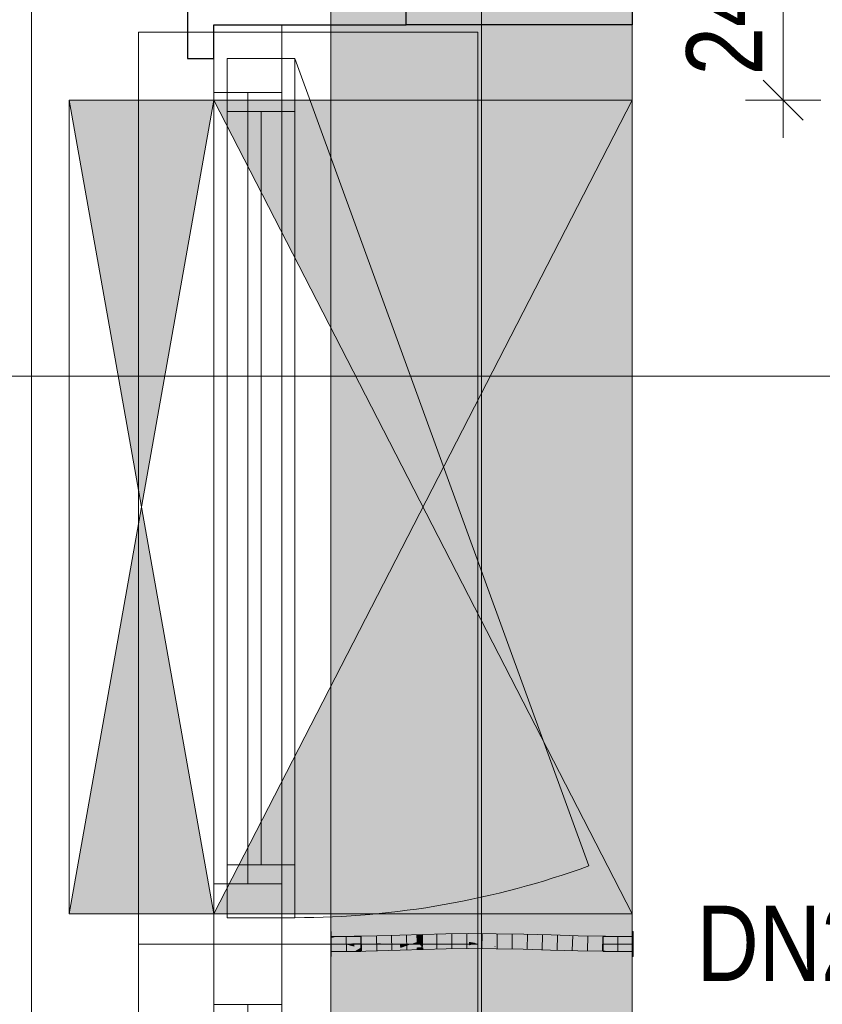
# Model space of a CAD drawing. Extents: x -1920 to 300, y 62 to 656.
# Tile 46 of 60: x -1822 to -1811, y 419 to 432. Entities that reach past the tile are written whole.
import ezdxf
from ezdxf.lldxf.tags import DXFTag

# ---------------------------------------------------------------- set-up
doc = ezdxf.new("R2010")
doc.units = 0
doc.layers.get('0').update_dxf_attribs({"lineweight": 35})
for name, color, linetype, lineweight, true_color in [('30 -33 Aussenwände- 7 Fassade_ Elemente', 7, 'Continuous', 9, 0x00aacc), ('30 -34 Innenwände- 11 Durchbruch', 4, 'Continuous', 9, 0x00ffff), ('30 -35 Decken- 1 Konstruktion-Träger- Stahlbeton', 7, 'grob-A06G9HJG8I', 13, 0x33aa00), ('70 -75 Raumstempel-2 Verweislinie', 1, 'Continuous', 9, 0xff0000), ('70 -76 Bemaßung- 2 Allgemein', 9, 'Continuous', 5, 0x808080), ('E_Leerrohr 20', 7, 'Continuous', 13, 0xcc0099), ('E_Leerrohr 20-Shading', 7, 'Continuous', 13, 0xcc0099)]:
    doc.layers.add(name, color=color, linetype=linetype, lineweight=lineweight, true_color=true_color)
doc.layers.add('70 -71 Achsen- 1 Gebäudeachsen', color=7, linetype='STRICHPUNKT2-A06G9HJF8I', lineweight=18)
doc.layers.add('Detailelementbeschriftung', color=7, linetype='Continuous', lineweight=9)
doc.layers.add('iwb_Schraffur_Unterzug', color=7, linetype='Continuous', lineweight=5, true_color=0xffffcc, plot=False)
doc.styles.get("Standard").update_dxf_attribs({"font": 'ARIALN.TTF'})
tags = doc.linetypes.add('grob-A06G9HJG8I', pattern=[14, 3, -8, 3]).pattern_tags.tags
tags[8:9] = [DXFTag(74, 4), DXFTag(75, 0), DXFTag(340, '0'), DXFTag(46, 0.0), DXFTag(50, 0.0), DXFTag(44, 0.0), DXFTag(45, 0.0)]
tags[6:7] = [DXFTag(74, 4), DXFTag(75, 0), DXFTag(340, '0'), DXFTag(46, 0.0), DXFTag(50, 0.0), DXFTag(44, 0.0), DXFTag(45, 0.0)]
tags[4:5] = [DXFTag(74, 4), DXFTag(75, 0), DXFTag(340, '0'), DXFTag(46, 0.0), DXFTag(50, 0.0), DXFTag(44, 0.0), DXFTag(45, 0.0)]
tags = doc.linetypes.add('STRICHPUNKT2', pattern=[12.7, 6.35, -3.175, 0, -3.175]).pattern_tags.tags
tags[10:11] = [DXFTag(74, 4), DXFTag(75, 0), DXFTag(340, '0'), DXFTag(46, 0.0), DXFTag(50, 0.0), DXFTag(44, 0.0), DXFTag(45, 0.0)]
tags[8:9] = [DXFTag(74, 4), DXFTag(75, 0), DXFTag(340, '0'), DXFTag(46, 0.0), DXFTag(50, 0.0), DXFTag(44, 0.0), DXFTag(45, 0.0)]
tags[6:7] = [DXFTag(74, 4), DXFTag(75, 0), DXFTag(340, '0'), DXFTag(46, 0.0), DXFTag(50, 0.0), DXFTag(44, 0.0), DXFTag(45, 0.0)]
tags[4:5] = [DXFTag(74, 4), DXFTag(75, 0), DXFTag(340, '0'), DXFTag(46, 0.0), DXFTag(50, 0.0), DXFTag(44, 0.0), DXFTag(45, 0.0)]
tags = doc.linetypes.add('STRICHPUNKT2-A06G9HJF8I', pattern=[12.7, 6.35, -3.175, 0, -3.175]).pattern_tags.tags
tags[10:11] = [DXFTag(74, 4), DXFTag(75, 0), DXFTag(340, '0'), DXFTag(46, 0.0), DXFTag(50, 0.0), DXFTag(44, 0.0), DXFTag(45, 0.0)]
tags[8:9] = [DXFTag(74, 4), DXFTag(75, 0), DXFTag(340, '0'), DXFTag(46, 0.0), DXFTag(50, 0.0), DXFTag(44, 0.0), DXFTag(45, 0.0)]
tags[6:7] = [DXFTag(74, 4), DXFTag(75, 0), DXFTag(340, '0'), DXFTag(46, 0.0), DXFTag(50, 0.0), DXFTag(44, 0.0), DXFTag(45, 0.0)]
tags[4:5] = [DXFTag(74, 4), DXFTag(75, 0), DXFTag(340, '0'), DXFTag(46, 0.0), DXFTag(50, 0.0), DXFTag(44, 0.0), DXFTag(45, 0.0)]

# ---------------------------------------------------------------- blocks, each defined once
blk = doc.blocks.new('Shading-A06G9GYP8I', base_point=(-1816.303, 420.003))
at = {"layer": 'E_Leerrohr 20-Shading', "color": 223, "true_color": 0xc67fb4}
for points in [[(-1817.521, 420.066), (-1817.522, 420.095), (-1817.825, 420.065), (-1817.825, 420.092)], [(-1817.218, 420.073), (-1817.219, 420.102), (-1817.521, 420.066), (-1817.522, 420.095)], [(-1816.914, 420.081), (-1816.915, 420.111), (-1817.218, 420.072), (-1817.219, 420.102)], [(-1816.915, 420.111), (-1816.914, 420.081), (-1816.694, 420.117), (-1816.694, 420.109)], [(-1816.694, 420.109), (-1816.914, 420.081), (-1816.694, 420.088)], [(-1816.694, 420.109), (-1816.61, 420.12), (-1816.694, 420.117)], [(-1816.609, 420.093), (-1816.61, 420.12), (-1816.694, 420.089), (-1816.694, 420.109)], [(-1816.609, 420.091), (-1816.609, 420.093), (-1816.694, 420.088), (-1816.694, 420.089)], [(-1816.305, 420.106), (-1816.305, 420.127), (-1816.609, 420.093), (-1816.61, 420.12)], [(-1816.609, 420.091), (-1816.305, 420.1), (-1816.609, 420.093), (-1816.305, 420.106)], [(-1816.609, 420.09), (-1816.305, 420.098), (-1816.609, 420.091), (-1816.305, 420.1)], [(-1815.999, 420.112), (-1815.999, 420.131), (-1816.305, 420.106), (-1816.305, 420.127)], [(-1816.305, 420.1), (-1815.999, 420.106), (-1816.305, 420.106), (-1815.999, 420.112)], [(-1816.305, 420.098), (-1815.999, 420.102), (-1816.305, 420.1), (-1815.999, 420.106)], [(-1815.999, 420.112), (-1815.816, 420.111), (-1815.999, 420.131), (-1815.816, 420.13)], [(-1815.999, 420.106), (-1815.636, 420.105), (-1815.999, 420.112), (-1815.636, 420.11)], [(-1815.999, 420.102), (-1815.636, 420.1), (-1815.999, 420.106), (-1815.636, 420.105)], [(-1815.816, 420.111), (-1815.636, 420.11), (-1815.816, 420.13), (-1815.635, 420.129)], [(-1815.273, 420.098), (-1815.272, 420.123), (-1815.636, 420.11), (-1815.635, 420.129)], [(-1815.636, 420.105), (-1815.273, 420.097), (-1815.636, 420.11), (-1815.273, 420.098)], [(-1815.636, 420.1), (-1815.273, 420.093), (-1815.636, 420.105), (-1815.273, 420.097)], [(-1814.91, 420.086), (-1814.909, 420.113), (-1815.273, 420.097), (-1815.272, 420.123)], [(-1815.273, 420.097), (-1815.273, 420.093), (-1815.208, 420.095), (-1815.023, 420.087)], [(-1815.208, 420.095), (-1815.055, 420.088), (-1814.91, 420.086), (-1814.91, 420.084)], [(-1814.548, 420.075), (-1814.547, 420.103), (-1814.91, 420.086), (-1814.909, 420.113)], [(-1814.186, 420.066), (-1814.186, 420.096), (-1814.548, 420.075), (-1814.547, 420.103)], [(-1813.825, 420.063), (-1813.825, 420.092), (-1814.186, 420.066), (-1814.186, 420.096)], [(-1817.825, 420.064), (-1817.825, 420.063), (-1817.521, 420.066)], [(-1817.521, 420.066), (-1817.218, 420.072), (-1817.521, 420.066), (-1817.218, 420.073)], [(-1816.694, 420.088), (-1816.609, 420.09), (-1816.609, 420.091)], [(-1814.91, 420.084), (-1814.548, 420.074), (-1814.91, 420.086), (-1814.548, 420.075)], [(-1814.548, 420.074), (-1814.186, 420.066), (-1814.548, 420.075)], [(-1817.825, 419.892), (-1817.519, 419.897), (-1817.825, 419.922), (-1817.519, 419.924)], [(-1817.825, 419.892), (-1817.519, 419.895), (-1817.519, 419.897)], [(-1817.214, 419.902), (-1817.214, 419.931), (-1817.519, 419.895), (-1817.519, 419.924)], [(-1816.909, 419.911), (-1816.91, 419.94), (-1817.214, 419.902), (-1817.214, 419.931)], [(-1816.909, 419.911), (-1816.692, 419.917), (-1816.91, 419.94), (-1816.693, 419.946)], [(-1816.693, 419.946), (-1816.693, 419.934), (-1816.606, 419.949), (-1816.605, 419.939)], [(-1816.693, 419.934), (-1816.692, 419.917), (-1816.605, 419.939), (-1816.605, 419.92)], [(-1816.302, 419.952), (-1816.302, 419.956), (-1816.605, 419.939), (-1816.606, 419.949)], [(-1816.605, 419.92), (-1816.301, 419.927), (-1816.605, 419.939), (-1816.302, 419.952)], [(-1815.999, 419.958), (-1815.999, 419.96), (-1816.302, 419.952), (-1816.302, 419.956)], [(-1816.301, 419.927), (-1815.999, 419.931), (-1816.302, 419.952), (-1815.999, 419.958)], [(-1815.999, 419.96), (-1815.999, 419.958), (-1815.819, 419.959), (-1815.819, 419.957)], [(-1815.999, 419.958), (-1815.999, 419.931), (-1815.819, 419.957), (-1815.819, 419.93)], [(-1815.819, 419.959), (-1815.819, 419.957), (-1815.637, 419.957), (-1815.637, 419.955)], [(-1815.637, 419.959), (-1815.819, 419.959), (-1815.637, 419.957), (-1815.819, 419.959)], [(-1815.819, 419.957), (-1815.819, 419.93), (-1815.637, 419.955), (-1815.638, 419.929)], [(-1815.638, 419.929), (-1815.276, 419.923), (-1815.637, 419.955), (-1815.276, 419.945)], [(-1815.276, 419.945), (-1815.276, 419.952), (-1815.637, 419.955), (-1815.637, 419.959)], [(-1814.915, 419.913), (-1814.914, 419.942), (-1815.276, 419.923), (-1815.276, 419.952)], [(-1814.552, 419.903), (-1814.551, 419.933), (-1814.915, 419.913), (-1814.914, 419.942)], [(-1814.189, 419.896), (-1814.188, 419.925), (-1814.552, 419.903), (-1814.551, 419.933)], [(-1813.825, 419.892), (-1813.825, 419.922), (-1814.189, 419.896), (-1814.188, 419.925)]]:
    blk.add_solid(points, dxfattribs=at)
at = {"layer": 'E_Leerrohr 20-Shading', "color": 231, "true_color": 0xe17fc9}
for points in [[(-1816.304, 420.079), (-1816.305, 420.098), (-1816.609, 420.084), (-1816.609, 420.09)], [(-1815.999, 420.076), (-1815.999, 420.102), (-1816.304, 420.079), (-1816.305, 420.098)], [(-1815.636, 420.077), (-1815.636, 420.1), (-1815.999, 420.076), (-1815.999, 420.102)], [(-1815.273, 420.082), (-1815.273, 420.093), (-1815.636, 420.077), (-1815.636, 420.1)], [(-1815.023, 420.087), (-1815.273, 420.093), (-1815.273, 420.082)], [(-1817.52, 419.995), (-1817.521, 420.066), (-1817.825, 419.992), (-1817.825, 420.063)], [(-1817.667, 419.993), (-1817.52, 419.995), (-1817.825, 419.992)], [(-1817.825, 419.99), (-1817.667, 419.993), (-1817.825, 419.992)], [(-1817.825, 419.99), (-1817.825, 419.988), (-1817.731, 419.992), (-1817.646, 419.991)], [(-1817.586, 419.976), (-1817.646, 419.991), (-1817.825, 419.978), (-1817.825, 419.988)], [(-1817.52, 419.959), (-1817.586, 419.976), (-1817.825, 419.963), (-1817.825, 419.978)], [(-1817.825, 419.963), (-1817.825, 419.922), (-1817.52, 419.959), (-1817.519, 419.924)], [(-1817.731, 419.992), (-1817.646, 419.991), (-1817.667, 419.993), (-1817.553, 419.993)], [(-1817.553, 419.993), (-1817.52, 419.994), (-1817.667, 419.993), (-1817.52, 419.995)], [(-1817.52, 419.994), (-1817.646, 419.991), (-1817.52, 419.991)], [(-1817.52, 419.991), (-1817.646, 419.991), (-1817.52, 419.976), (-1817.586, 419.976)], [(-1817.586, 419.976), (-1817.52, 419.959), (-1817.52, 419.976)], [(-1817.216, 420.002), (-1817.218, 420.072), (-1817.52, 419.995), (-1817.521, 420.066)], [(-1817.216, 419.995), (-1817.216, 420.002), (-1817.52, 419.993), (-1817.52, 419.994)], [(-1817.216, 420.002), (-1817.216, 420.002), (-1817.52, 419.994), (-1817.52, 419.995)], [(-1817.216, 419.986), (-1817.216, 419.995), (-1817.52, 419.991), (-1817.52, 419.993)], [(-1817.216, 419.986), (-1817.52, 419.991), (-1817.215, 419.973), (-1817.52, 419.976)], [(-1817.52, 419.976), (-1817.52, 419.959), (-1817.215, 419.973), (-1817.215, 419.955)], [(-1816.912, 420.011), (-1816.914, 420.081), (-1817.216, 420.002), (-1817.218, 420.072)], [(-1817.216, 420.001), (-1817.067, 419.996), (-1816.912, 420.011), (-1816.911, 419.998)], [(-1817.216, 420.001), (-1816.912, 420.011), (-1817.216, 420.002)], [(-1817.067, 419.996), (-1817.216, 420.001), (-1817.216, 419.995)], [(-1816.911, 419.992), (-1817.067, 419.996), (-1817.216, 419.986), (-1817.216, 419.995)], [(-1816.911, 419.992), (-1817.216, 419.986), (-1816.911, 419.98)], [(-1816.911, 419.98), (-1817.216, 419.986), (-1816.911, 419.969), (-1817.215, 419.973)], [(-1817.215, 419.973), (-1817.215, 419.955), (-1816.911, 419.969), (-1816.91, 419.95)], [(-1817.067, 419.996), (-1816.911, 419.992), (-1816.911, 419.998)], [(-1816.912, 420.011), (-1816.693, 420.017), (-1816.914, 420.081), (-1816.694, 420.088)], [(-1816.743, 419.999), (-1816.693, 420.017), (-1816.911, 419.998), (-1816.912, 420.011)], [(-1816.777, 419.987), (-1816.743, 419.999), (-1816.911, 419.992), (-1816.911, 419.998)], [(-1816.777, 419.987), (-1816.911, 419.992), (-1816.804, 419.977), (-1816.911, 419.98)], [(-1816.804, 419.977), (-1816.911, 419.98), (-1816.83, 419.968), (-1816.911, 419.969)], [(-1816.911, 419.969), (-1816.91, 419.95), (-1816.83, 419.968), (-1816.883, 419.949)], [(-1816.628, 419.966), (-1816.83, 419.968), (-1816.611, 419.953), (-1816.88, 419.951)], [(-1816.804, 419.977), (-1816.83, 419.968), (-1816.638, 419.974), (-1816.628, 419.966)], [(-1816.638, 419.974), (-1816.65, 419.983), (-1816.804, 419.977), (-1816.777, 419.987)], [(-1816.777, 419.987), (-1816.65, 419.983), (-1816.743, 419.999), (-1816.671, 420)], [(-1816.671, 420), (-1816.693, 420.017), (-1816.743, 419.999)], [(-1816.694, 420.088), (-1816.694, 420.086), (-1816.609, 420.09), (-1816.609, 420.084)], [(-1816.694, 420.086), (-1816.693, 420.017), (-1816.609, 420.084), (-1816.608, 420.02)], [(-1816.607, 420.018), (-1816.608, 420.02), (-1816.693, 420.017)], [(-1816.607, 420), (-1816.607, 420.018), (-1816.671, 420), (-1816.693, 420.017)], [(-1816.607, 419.997), (-1816.607, 420), (-1816.67, 419.999), (-1816.671, 420)], [(-1816.65, 419.983), (-1816.606, 419.982), (-1816.67, 419.999), (-1816.607, 419.997)], [(-1816.606, 419.982), (-1816.65, 419.983), (-1816.606, 419.973), (-1816.638, 419.974)], [(-1816.606, 419.973), (-1816.638, 419.974), (-1816.606, 419.966), (-1816.628, 419.966)], [(-1816.606, 419.966), (-1816.628, 419.966), (-1816.606, 419.953), (-1816.611, 419.953)], [(-1816.608, 420.02), (-1816.303, 420.027), (-1816.609, 420.084), (-1816.304, 420.079)], [(-1816.303, 420.02), (-1816.303, 420.027), (-1816.607, 420.018), (-1816.608, 420.02)], [(-1816.303, 420.02), (-1816.607, 420.018), (-1816.303, 420.003), (-1816.607, 420)], [(-1816.303, 420.003), (-1816.607, 420), (-1816.302, 419.985), (-1816.607, 419.997)], [(-1816.607, 419.997), (-1816.606, 419.982), (-1816.302, 419.985), (-1816.302, 419.973)], [(-1816.302, 419.973), (-1816.606, 419.982), (-1816.302, 419.968), (-1816.606, 419.973)], [(-1816.302, 419.968), (-1816.606, 419.973), (-1816.302, 419.963), (-1816.606, 419.966)], [(-1816.302, 419.963), (-1816.606, 419.966), (-1816.302, 419.956), (-1816.606, 419.953)], [(-1816.304, 420.079), (-1816.303, 420.028), (-1815.999, 420.076), (-1815.999, 420.034)], [(-1816.303, 420.028), (-1816.303, 420.027), (-1815.999, 420.034), (-1815.999, 420.031)], [(-1815.999, 420.021), (-1815.999, 420.031), (-1816.303, 420.02), (-1816.303, 420.027)], [(-1815.999, 420.021), (-1816.303, 420.02), (-1815.999, 420.004), (-1816.303, 420.003)], [(-1815.999, 420.004), (-1816.303, 420.003), (-1815.999, 419.974), (-1816.302, 419.985)], [(-1815.999, 419.974), (-1816.302, 419.985), (-1815.999, 419.967), (-1816.302, 419.974)], [(-1816.302, 419.974), (-1816.302, 419.973), (-1815.999, 419.967), (-1815.999, 419.964)], [(-1816.067, 419.966), (-1816.302, 419.973), (-1816.302, 419.968)], [(-1816.11, 419.961), (-1815.999, 419.964), (-1816.302, 419.968), (-1816.067, 419.966)], [(-1816.11, 419.961), (-1816.302, 419.968), (-1816.302, 419.963)], [(-1816.302, 419.956), (-1816.11, 419.961), (-1816.302, 419.963)], [(-1815.999, 419.96), (-1816.11, 419.961), (-1816.302, 419.956)], [(-1815.999, 419.96), (-1815.999, 419.964), (-1816.11, 419.961)], [(-1815.999, 420.076), (-1815.999, 420.031), (-1815.817, 420.077), (-1815.817, 420.03)], [(-1815.999, 420.021), (-1815.817, 420.03), (-1815.999, 420.031)], [(-1815.817, 420.03), (-1815.999, 420.021), (-1815.818, 420.02)], [(-1815.898, 420.004), (-1815.999, 420.021), (-1815.999, 420.004)], [(-1815.818, 420.02), (-1815.999, 420.021), (-1815.818, 420.004), (-1815.898, 420.004)], [(-1815.999, 419.974), (-1815.898, 420.004), (-1815.999, 420.004)], [(-1815.999, 419.974), (-1815.741, 419.966), (-1815.898, 420.004), (-1815.681, 419.966)], [(-1815.999, 419.974), (-1815.999, 419.967), (-1815.666, 419.964), (-1815.637, 419.959)], [(-1815.999, 419.967), (-1815.999, 419.964), (-1815.637, 419.959)], [(-1815.637, 419.959), (-1815.999, 419.964), (-1815.819, 419.959)], [(-1815.999, 419.964), (-1815.999, 419.96), (-1815.819, 419.959)], [(-1815.637, 419.966), (-1815.637, 420.003), (-1815.681, 419.966), (-1815.898, 420.004)], [(-1815.817, 420.03), (-1815.818, 420.02), (-1815.637, 420.028), (-1815.637, 420.019)], [(-1815.637, 420.003), (-1815.637, 420.019), (-1815.818, 420.004), (-1815.818, 420.02)], [(-1815.817, 420.03), (-1815.637, 420.029), (-1815.817, 420.077), (-1815.636, 420.077)], [(-1815.637, 420.028), (-1815.637, 420.029), (-1815.817, 420.03)], [(-1815.741, 419.966), (-1815.666, 419.964), (-1815.681, 419.966)], [(-1815.637, 419.963), (-1815.637, 419.966), (-1815.666, 419.964), (-1815.681, 419.966)], [(-1815.666, 419.964), (-1815.637, 419.959), (-1815.637, 419.963)], [(-1815.636, 420.077), (-1815.637, 420.029), (-1815.273, 420.082), (-1815.274, 420.025)], [(-1815.274, 420.021), (-1815.274, 420.023), (-1815.637, 420.028), (-1815.637, 420.029)], [(-1815.637, 420.029), (-1815.274, 420.023), (-1815.274, 420.025)], [(-1815.637, 420.019), (-1815.275, 420.014), (-1815.637, 420.028), (-1815.274, 420.021)], [(-1815.637, 420.019), (-1815.637, 420.003), (-1815.275, 420.014), (-1815.275, 420.001)], [(-1815.275, 419.971), (-1815.275, 420.001), (-1815.637, 419.966), (-1815.637, 420.003)], [(-1815.276, 419.952), (-1815.275, 419.971), (-1815.637, 419.963), (-1815.637, 419.966)], [(-1815.275, 419.971), (-1815.276, 419.952), (-1814.913, 419.978), (-1814.914, 419.942)], [(-1815.275, 420.014), (-1814.912, 420.007), (-1815.274, 420.021), (-1814.912, 420.012)], [(-1815.275, 420.014), (-1815.275, 420.001), (-1814.912, 420.007), (-1814.912, 419.999)], [(-1814.912, 419.999), (-1815.275, 420.001), (-1814.913, 419.978), (-1815.275, 419.971)], [(-1815.274, 420.023), (-1815.023, 420.087), (-1815.273, 420.082)], [(-1815.274, 420.023), (-1814.912, 420.013), (-1815.023, 420.087), (-1814.91, 420.084)], [(-1814.912, 420.012), (-1814.912, 420.013), (-1815.274, 420.021), (-1815.274, 420.023)], [(-1814.913, 419.978), (-1814.914, 419.942), (-1814.55, 419.985), (-1814.551, 419.933)], [(-1814.55, 419.996), (-1814.912, 419.999), (-1814.55, 419.985), (-1814.913, 419.978)], [(-1814.549, 420.003), (-1814.548, 420.074), (-1814.912, 420.013), (-1814.91, 420.084)], [(-1814.55, 420.001), (-1814.549, 420.003), (-1814.912, 420.007), (-1814.912, 420.013)], [(-1814.912, 420.007), (-1814.912, 419.999), (-1814.55, 420.001), (-1814.55, 419.996)], [(-1814.55, 419.985), (-1814.551, 419.933), (-1814.187, 419.99), (-1814.188, 419.925)], [(-1814.187, 419.996), (-1814.549, 420.003), (-1814.55, 420.001)], [(-1814.55, 420.001), (-1814.55, 419.996), (-1814.187, 419.996), (-1814.187, 419.993)], [(-1814.187, 419.993), (-1814.55, 419.996), (-1814.187, 419.99), (-1814.55, 419.985)], [(-1814.187, 419.996), (-1814.186, 420.066), (-1814.549, 420.003), (-1814.548, 420.074)], [(-1814.187, 419.99), (-1814.188, 419.925), (-1813.825, 419.992), (-1813.825, 419.922)], [(-1813.825, 419.992), (-1813.825, 420.063), (-1814.187, 419.996), (-1814.186, 420.066)], [(-1813.825, 419.992), (-1814.187, 419.996), (-1814.187, 419.993)], [(-1814.187, 419.993), (-1814.187, 419.99), (-1813.825, 419.992)], [(-1817.52, 419.959), (-1817.519, 419.924), (-1817.215, 419.955), (-1817.214, 419.931)], [(-1817.214, 419.931), (-1816.91, 419.94), (-1817.215, 419.955), (-1816.91, 419.95)], [(-1816.91, 419.95), (-1816.91, 419.94), (-1816.883, 419.949)], [(-1816.883, 419.949), (-1816.91, 419.94), (-1816.693, 419.946)], [(-1816.88, 419.951), (-1816.883, 419.949), (-1816.611, 419.953), (-1816.606, 419.949)], [(-1816.606, 419.949), (-1816.883, 419.949), (-1816.693, 419.946)], [(-1816.611, 419.953), (-1816.606, 419.949), (-1816.606, 419.953)], [(-1816.606, 419.953), (-1816.606, 419.949), (-1816.302, 419.956)]]:
    blk.add_solid(points, dxfattribs=at)
blk = doc.blocks.new('Shading-A06G9GYR8I', base_point=(-1813.825, 419.992))
at = {"layer": 'E_Leerrohr 20-Shading', "color": 213, "true_color": 0xd67fc0}
for points in [[(-1814.219, 420.092), (-1814.219, 419.992), (-1813.825, 420.092), (-1813.825, 419.992)], [(-1813.819, 420.157), (-1813.825, 420.157), (-1813.819, 420.103), (-1813.825, 420.103)], [(-1813.825, 420.103), (-1813.825, 419.992), (-1813.819, 420.103), (-1813.819, 419.992)], [(-1813.825, 419.992), (-1814.219, 419.992), (-1813.825, 419.892), (-1814.219, 419.898)], [(-1813.819, 419.992), (-1813.825, 419.992), (-1813.819, 419.946), (-1813.825, 419.947)], [(-1814.219, 419.898), (-1814.219, 419.892), (-1813.825, 419.892)], [(-1813.819, 419.946), (-1813.825, 419.947), (-1813.819, 419.938), (-1813.825, 419.938)], [(-1813.825, 419.938), (-1813.825, 419.827), (-1813.819, 419.938), (-1813.819, 419.827)]]:
    blk.add_solid(points, dxfattribs=at)
blk = doc.blocks.new('Shading-A06G9GYT8I', base_point=(-1817.825, 420.077))
at = {"layer": 'E_Leerrohr 20-Shading', "color": 213, "true_color": 0xd67fc0}
for points in [[(-1817.825, 420.11), (-1817.825, 420.157), (-1817.831, 420.11), (-1817.831, 420.157)], [(-1817.831, 420.11), (-1817.831, 420.106), (-1817.825, 420.11), (-1817.825, 420.106)], [(-1817.831, 420.106), (-1817.831, 420.079), (-1817.825, 420.106), (-1817.825, 420.079)], [(-1817.784, 420.079), (-1817.825, 420.092), (-1817.825, 420.077)], [(-1817.825, 420.092), (-1817.784, 420.079), (-1817.521, 420.092)], [(-1817.784, 420.079), (-1817.431, 420.092), (-1817.521, 420.092)], [(-1817.431, 420.092), (-1817.784, 420.079), (-1817.431, 420.002), (-1817.554, 420.004)], [(-1817.831, 419.992), (-1817.825, 419.992), (-1817.831, 420.079), (-1817.825, 420.079)], [(-1817.825, 419.97), (-1817.825, 419.992), (-1817.831, 419.97), (-1817.831, 419.992)], [(-1817.831, 419.957), (-1817.825, 419.957), (-1817.831, 419.97), (-1817.825, 419.97)], [(-1817.825, 420.077), (-1817.825, 420.008), (-1817.784, 420.079), (-1817.554, 420.004)], [(-1817.825, 420.008), (-1817.825, 419.999), (-1817.554, 420.004), (-1817.52, 419.992)], [(-1817.548, 419.993), (-1817.825, 419.999), (-1817.641, 419.992), (-1817.825, 419.995)], [(-1817.825, 419.995), (-1817.825, 419.992), (-1817.641, 419.992)], [(-1817.825, 419.99), (-1817.825, 419.951), (-1817.52, 419.992), (-1817.654, 419.948)], [(-1817.825, 419.99), (-1817.52, 419.992), (-1817.825, 419.991), (-1817.641, 419.992)], [(-1817.641, 419.992), (-1817.825, 419.992), (-1817.825, 419.991)], [(-1817.52, 419.992), (-1817.654, 419.948), (-1817.431, 419.992), (-1817.431, 419.945)], [(-1817.52, 419.992), (-1817.548, 419.993), (-1817.641, 419.992)], [(-1817.554, 420.004), (-1817.52, 419.992), (-1817.431, 420.002), (-1817.431, 419.992)], [(-1817.831, 419.957), (-1817.831, 419.944), (-1817.825, 419.957), (-1817.825, 419.944)], [(-1817.825, 419.944), (-1817.831, 419.944), (-1817.825, 419.923), (-1817.831, 419.923)], [(-1817.831, 419.923), (-1817.831, 419.827), (-1817.825, 419.923), (-1817.825, 419.827)], [(-1817.825, 419.951), (-1817.825, 419.892), (-1817.654, 419.948)], [(-1817.51, 419.897), (-1817.431, 419.945), (-1817.825, 419.892), (-1817.654, 419.948)], [(-1817.51, 419.897), (-1817.825, 419.892), (-1817.64, 419.892)], [(-1817.518, 419.892), (-1817.51, 419.897), (-1817.64, 419.892)], [(-1817.431, 419.897), (-1817.431, 419.9), (-1817.518, 419.892), (-1817.51, 419.897)], [(-1817.518, 419.892), (-1817.431, 419.892), (-1817.431, 419.897)], [(-1817.431, 419.9), (-1817.431, 419.945), (-1817.51, 419.897)]]:
    blk.add_solid(points, dxfattribs=at)
blk = doc.blocks.new('Referenz-A06G9HJH8I', base_point=(-1905.787, 86.892))
at = {"layer": '30 -33 Aussenwände- 7 Fassade_ Elemente', "color": 0, "linetype": 'Continuous', "ltscale": 0.13}
for p, q in [((-1821.801, 353.842), (-1821.801, 434.942)), ((-1813.831, 433.392), (-1813.831, 355.392)), ((-1819.381, 432.192), (-1818.481, 432.192)), ((-1819.381, 419.992), (-1819.381, 432.192)), ((-1818.481, 432.192), (-1818.481, 419.992)), ((-1819.206, 431.742), (-1818.306, 431.742)), ((-1819.206, 420.342), (-1819.206, 431.742)), ((-1818.306, 431.742), (-1818.306, 420.342)), ((-1818.306, 420.342), (-1819.206, 420.342)), ((-1819.381, 407.792), (-1819.381, 419.992)), ((-1819.381, 419.992), (-1818.481, 419.992)), ((-1818.481, 419.992), (-1818.481, 407.792))]:
    blk.add_line(p, q, dxfattribs=at)
at = {"layer": '30 -33 Aussenwände- 7 Fassade_ Elemente', "color": 0, "linetype": 'Continuous', "lineweight": -2, "ltscale": 0.25}
for p, q in [((-1819.731, 433.392), (-1819.731, 431.742)), ((-1816.831, 432.192), (-1816.831, 433.392)), ((-1813.831, 433.392), (-1813.831, 432.192)), ((-1819.381, 432.192), (-1816.831, 432.192)), ((-1819.381, 431.742), (-1819.381, 432.192)), ((-1813.831, 432.192), (-1816.831, 432.192)), ((-1819.731, 431.742), (-1819.381, 431.742))]:
    blk.add_line(p, q, dxfattribs=at)
at = {"layer": '30 -33 Aussenwände- 7 Fassade_ Elemente', "color": 0, "linetype": 'Continuous', "lineweight": 18, "ltscale": 0.18}
for p, q in [((-1819.381, 432.192), (-1818.481, 432.192)), ((-1819.381, 431.292), (-1819.381, 432.192)), ((-1818.481, 432.192), (-1818.481, 431.292)), ((-1819.206, 431.042), (-1819.206, 431.742)), ((-1819.206, 431.742), (-1818.306, 431.742)), ((-1818.306, 431.742), (-1818.306, 431.042)), ((-1818.481, 431.292), (-1819.381, 431.292)), ((-1818.931, 431.292), (-1818.931, 420.792)), ((-1818.306, 431.042), (-1819.206, 431.042)), ((-1818.756, 421.042), (-1818.756, 431.042)), ((-1819.206, 420.342), (-1819.206, 421.042)), ((-1819.206, 421.042), (-1818.306, 421.042)), ((-1818.306, 421.042), (-1818.306, 420.342)), ((-1819.381, 420.792), (-1818.481, 420.792)), ((-1819.381, 419.992), (-1819.381, 420.792)), ((-1818.481, 420.792), (-1818.481, 419.992)), ((-1818.306, 420.342), (-1819.206, 420.342)), ((-1819.381, 419.992), (-1818.481, 419.992)), ((-1819.381, 419.192), (-1819.381, 419.992)), ((-1818.481, 419.992), (-1818.481, 419.192)), ((-1818.481, 419.192), (-1819.381, 419.192)), ((-1818.931, 419.192), (-1818.931, 408.692))]:
    blk.add_line(p, q, dxfattribs=at)
at = {"layer": '30 -33 Aussenwände- 7 Fassade_ Elemente', "color": 0}
for p, q in [((-1820.381, 432.092), (-1819.381, 432.092)), ((-1820.381, 419.992), (-1820.381, 432.092)), ((-1818.481, 432.092), (-1819.381, 432.092)), ((-1819.381, 432.092), (-1819.381, 431.292)), ((-1815.881, 432.092), (-1818.481, 432.092)), ((-1818.481, 431.292), (-1818.481, 432.092)), ((-1815.881, 419.992), (-1815.881, 432.092)), ((-1819.381, 420.792), (-1819.381, 431.292)), ((-1819.381, 431.292), (-1818.481, 431.292)), ((-1818.931, 431.292), (-1818.931, 420.792)), ((-1818.481, 431.292), (-1818.481, 420.792)), ((-1818.481, 420.792), (-1819.381, 420.792)), ((-1819.381, 419.992), (-1819.381, 420.792)), ((-1818.481, 420.792), (-1818.481, 419.992)), ((-1819.381, 419.992), (-1820.381, 419.992)), ((-1820.381, 407.892), (-1820.381, 419.992)), ((-1819.381, 419.992), (-1819.381, 419.192)), ((-1818.481, 419.992), (-1819.381, 419.992)), ((-1818.481, 419.992), (-1815.881, 419.992)), ((-1818.481, 419.192), (-1818.481, 419.992)), ((-1815.881, 407.892), (-1815.881, 419.992))]:
    blk.add_line(p, q, dxfattribs=at)
at = {"layer": '30 -33 Aussenwände- 7 Fassade_ Elemente', "color": 0, "linetype": 'grob-A06G9HJG8I', "ltscale": 0.13}
blk.add_line((-1818.306, 431.742), (-1814.407, 421.03), dxfattribs=at)
blk.add_ellipse((-1818.306, 431.742), major_axis=(0, -11.4), ratio=1, start_param=0, end_param=0.349066, dxfattribs=at)
at = {"layer": '30 -34 Innenwände- 11 Durchbruch', "color": 0, "linetype": 'Continuous', "ltscale": 0.13}
for p, q in [((-1821.301, 431.192), (-1819.381, 431.192)), ((-1819.381, 431.192), (-1821.301, 420.392)), ((-1819.381, 420.392), (-1821.301, 431.192)), ((-1821.301, 420.392), (-1821.301, 431.192)), ((-1821.301, 431.192), (-1819.381, 420.392)), ((-1819.381, 431.192), (-1821.301, 420.392)), ((-1819.381, 431.192), (-1813.831, 431.192)), ((-1813.831, 431.192), (-1819.381, 420.392)), ((-1813.831, 420.392), (-1819.381, 431.192)), ((-1819.381, 420.392), (-1819.381, 431.192)), ((-1819.381, 420.392), (-1819.381, 431.192)), ((-1819.381, 431.192), (-1813.831, 420.392)), ((-1813.831, 431.192), (-1819.381, 420.392)), ((-1813.831, 420.392), (-1813.831, 431.192)), ((-1821.301, 420.392), (-1819.381, 420.392)), ((-1819.381, 420.392), (-1813.831, 420.392))]:
    blk.add_line(p, q, dxfattribs=at)
at = {"layer": '30 -34 Innenwände- 11 Durchbruch', "color": 0, "lineweight": 0}
for points in [[(-1820.341, 425.792), (-1821.301, 431.192), (-1820.341, 431.192)], [(-1820.341, 425.792), (-1820.341, 431.192), (-1819.381, 431.192)], [(-1816.606, 425.792), (-1819.381, 431.192), (-1816.606, 431.192)], [(-1816.606, 425.792), (-1816.606, 431.192), (-1813.831, 431.192)], [(-1820.341, 420.392), (-1821.301, 420.392), (-1820.341, 425.792)], [(-1820.341, 420.392), (-1820.341, 425.792), (-1819.381, 420.392)], [(-1816.606, 420.392), (-1819.381, 420.392), (-1816.606, 425.792)], [(-1816.606, 420.392), (-1816.606, 425.792), (-1813.831, 420.392)]]:
    blk.add_solid(points, dxfattribs=at)
at = {"layer": '30 -35 Decken- 1 Konstruktion-Träger- Stahlbeton', "color": 0}
for p, q in [((-1817.831, 433.642), (-1817.831, 242.642)), ((-1813.831, 433.642), (-1813.831, 242.642))]:
    blk.add_line(p, q, dxfattribs=at)
at = {"layer": '70 -71 Achsen- 1 Gebäudeachsen', "color": 0, "linetype": 'STRICHPUNKT2-A06G9HJF8I', "ltscale": 0.18}
blk.add_line((-1815.831, 590.612), (-1815.831, 90.892), dxfattribs=at)
at = {"layer": '70 -75 Raumstempel-2 Verweislinie', "color": 0}
blk.add_line((-1843.919, 427.528), (-1804.082, 427.528), dxfattribs=at)
at = {"layer": '70 -76 Bemaßung- 2 Allgemein', "color": 0, "linetype": 'Continuous', "ltscale": 0.13}
for p, q in [((-1811.831, 431.723), (-1811.831, 433.112)), ((-1811.831, 430.692), (-1811.831, 431.723)), ((-1812.331, 431.192), (-1811.331, 431.192))]:
    blk.add_line(p, q, dxfattribs=at)
at = {"layer": '70 -76 Bemaßung- 2 Allgemein', "color": 0, "linetype": 'Continuous', "lineweight": 20, "ltscale": 0.2}
blk.add_line((-1811.565, 430.927), (-1812.096, 431.458), dxfattribs=at)
at = {"layer": '70 -76 Bemaßung- 2 Allgemein', "color": 0, "linetype": 'Continuous', "ltscale": 0.13, "insert": (-1813.115, 431.519), "char_height": 1.00689, "attachment_point": 1, "rotation": 90}
blk.add_mtext('{\\fArial Narrow;24}', dxfattribs=at)
blk = doc.blocks.new('Referenz-A06G9HJJ8I', base_point=(-1817.831, 154.592))
at = {"layer": 'iwb_Schraffur_Unterzug', "linetype": 'Continuous', "ltscale": 0.13}
blk.add_solid([(-1817.831, 242.642), (-1817.831, 546.142), (-1813.831, 242.642), (-1813.831, 546.142)], dxfattribs=at)
blk = doc.blocks.new('Flexrohr-A06G9ICD8I', base_point=(-1817.825, 419.892))
at = {"color": 0, "linetype": 'ByBlock', "lineweight": -2, "ltscale": 0.13}
for p, q in [((-1817.522, 420.095), (-1817.825, 420.092)), ((-1817.825, 420.092), (-1817.825, 419.892)), ((-1817.219, 420.102), (-1817.522, 420.095)), ((-1817.226, 420.096), (-1817.221, 419.908)), ((-1816.915, 420.111), (-1817.219, 420.102)), ((-1817.027, 420.101), (-1817.021, 419.913)), ((-1816.61, 420.12), (-1816.915, 420.111)), ((-1816.827, 420.107), (-1816.821, 419.919)), ((-1816.627, 420.113), (-1816.622, 419.925)), ((-1816.305, 420.127), (-1816.61, 420.12)), ((-1816.426, 420.118), (-1816.422, 419.93)), ((-1815.999, 420.131), (-1816.305, 420.127)), ((-1816.226, 420.122), (-1816.223, 419.934)), ((-1816.025, 420.125), (-1816.024, 419.937)), ((-1815.635, 420.129), (-1815.999, 420.131)), ((-1815.824, 420.124), (-1815.825, 419.936)), ((-1815.272, 420.123), (-1815.635, 420.129)), ((-1815.623, 420.123), (-1815.625, 419.935)), ((-1815.423, 420.119), (-1815.426, 419.931)), ((-1814.909, 420.113), (-1815.272, 420.123)), ((-1815.222, 420.115), (-1815.226, 419.927)), ((-1815.022, 420.11), (-1815.027, 419.922)), ((-1814.547, 420.103), (-1814.909, 420.113)), ((-1814.822, 420.105), (-1814.827, 419.917)), ((-1814.622, 420.099), (-1814.627, 419.911)), ((-1814.186, 420.096), (-1814.547, 420.103)), ((-1814.423, 420.095), (-1814.427, 419.907)), ((-1813.825, 420.092), (-1814.186, 420.096)), ((-1813.825, 420.092), (-1813.825, 419.892)), ((-1817.824, 420.086), (-1817.824, 419.898)), ((-1817.625, 420.088), (-1817.623, 419.9)), ((-1817.426, 420.091), (-1817.422, 419.903)), ((-1814.223, 420.09), (-1814.226, 419.902)), ((-1814.024, 420.088), (-1814.025, 419.9)), ((-1817.519, 419.895), (-1817.825, 419.892)), ((-1817.213, 419.902), (-1817.519, 419.895)), ((-1816.909, 419.911), (-1817.213, 419.902)), ((-1816.605, 419.92), (-1816.909, 419.911)), ((-1816.301, 419.927), (-1816.605, 419.92)), ((-1815.999, 419.931), (-1816.301, 419.927)), ((-1815.638, 419.929), (-1815.999, 419.931)), ((-1815.277, 419.923), (-1815.638, 419.929)), ((-1814.915, 419.913), (-1815.277, 419.923)), ((-1814.552, 419.903), (-1814.915, 419.913)), ((-1814.189, 419.896), (-1814.552, 419.903)), ((-1813.825, 419.892), (-1814.189, 419.896))]:
    blk.add_line(p, q, dxfattribs=at)
blk = doc.blocks.new('Einzeiliger Text-A06G9ICF8I', base_point=(-1812.98, 419.502))
at = {"color": 0, "lineweight": -2, "insert": (-1812.98, 420.502), "char_height": 1, "attachment_point": 1}
blk.add_mtext('{\\fArial Narrow;DN20 in UZ}', dxfattribs=at)
blk = doc.blocks.new('Enddeckel-A06G9ICH8I', base_point=(-1817.831, 419.827))
at = {"color": 0, "linetype": 'ByBlock', "lineweight": -2, "ltscale": 0.13}
for p, q in [((-1817.825, 420.157), (-1817.831, 420.157)), ((-1817.831, 420.061), (-1817.831, 420.157)), ((-1817.825, 420.061), (-1817.825, 420.157)), ((-1817.431, 420.092), (-1817.825, 420.092)), ((-1817.825, 420.034), (-1817.825, 420.092)), ((-1817.431, 420.034), (-1817.431, 420.092)), ((-1817.831, 419.924), (-1817.831, 420.061)), ((-1817.825, 419.924), (-1817.825, 420.061)), ((-1817.825, 419.951), (-1817.825, 420.034)), ((-1817.431, 419.951), (-1817.431, 420.034)), ((-1817.831, 419.827), (-1817.831, 419.924)), ((-1817.825, 419.892), (-1817.825, 419.951)), ((-1817.825, 419.827), (-1817.825, 419.924)), ((-1817.825, 419.892), (-1817.431, 419.892)), ((-1817.431, 419.892), (-1817.431, 419.951)), ((-1817.831, 419.827), (-1817.825, 419.827))]:
    blk.add_line(p, q, dxfattribs=at)
at = {"color": 0, "linetype": 'STRICHPUNKT2', "lineweight": 5, "ltscale": 0.13}
blk.add_line((-1817.825, 419.992), (-1817.431, 419.992), dxfattribs=at)
blk = doc.blocks.new('Enddeckel-A06G9ICJ8I', base_point=(-1814.219, 419.827))
at = {"color": 0, "linetype": 'ByBlock', "lineweight": -2, "ltscale": 0.13}
for p, q in [((-1813.825, 420.092), (-1814.219, 420.092)), ((-1814.219, 420.092), (-1814.219, 420.034)), ((-1813.819, 420.157), (-1813.825, 420.157)), ((-1813.825, 420.157), (-1813.825, 420.061)), ((-1813.825, 420.092), (-1813.825, 420.034)), ((-1813.819, 420.157), (-1813.819, 420.061)), ((-1814.219, 420.034), (-1814.219, 419.951)), ((-1813.825, 420.061), (-1813.825, 419.924)), ((-1813.825, 420.034), (-1813.825, 419.951)), ((-1813.819, 420.061), (-1813.819, 419.924)), ((-1814.219, 419.951), (-1814.219, 419.892)), ((-1814.219, 419.892), (-1813.825, 419.892)), ((-1813.825, 419.951), (-1813.825, 419.892)), ((-1813.825, 419.924), (-1813.825, 419.827)), ((-1813.819, 419.924), (-1813.819, 419.827)), ((-1813.825, 419.827), (-1813.819, 419.827))]:
    blk.add_line(p, q, dxfattribs=at)
at = {"color": 0, "linetype": 'STRICHPUNKT2', "lineweight": 5, "ltscale": 0.13}
blk.add_line((-1813.825, 419.992), (-1814.219, 419.992), dxfattribs=at)

msp = doc.modelspace()

# ---------------------------------------------------------------- block references
at = {"color": 8, "lineweight": 25, "ltscale": 0.25, "true_color": 0x808080}
for name, p in [('Referenz-A06G9HJH8I', (-1905.787, 86.892)), ('Referenz-A06G9HJJ8I', (-1817.831, 154.592))]:
    msp.add_blockref(name, p, dxfattribs=at)
at = {"layer": 'Detailelementbeschriftung', "ltscale": 0.13}
msp.add_blockref('Einzeiliger Text-A06G9ICF8I', (-1812.98, 419.502), dxfattribs=at)
at = {"layer": 'E_Leerrohr 20'}
for name, p in [('Shading-A06G9GYT8I', (-1817.825, 420.077)), ('Shading-A06G9GYP8I', (-1816.303, 420.003)), ('Shading-A06G9GYR8I', (-1813.825, 419.992))]:
    msp.add_blockref(name, p, dxfattribs=at)
at = {"layer": 'E_Leerrohr 20', "ltscale": 0.13}
for name, p in [('Enddeckel-A06G9ICH8I', (-1817.831, 419.827)), ('Flexrohr-A06G9ICD8I', (-1817.825, 419.892)), ('Enddeckel-A06G9ICJ8I', (-1814.219, 419.827))]:
    msp.add_blockref(name, p, dxfattribs=at)

doc.saveas('drawing.dxf')
